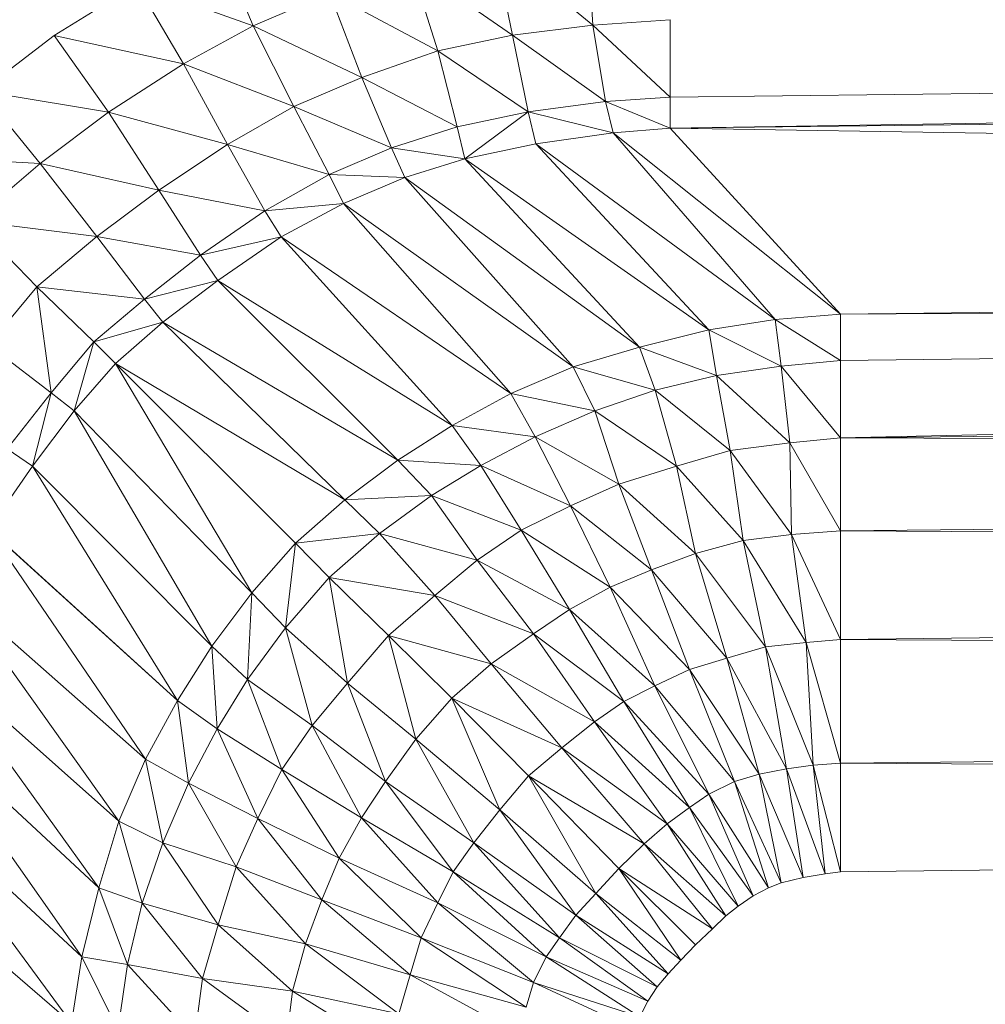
# Model space of a CAD drawing. Header units: metres. Extents: x 391.1 to 427.5, y 12.7 to 29.9.
# Tile 21 of 212: x 408.3907 to 408.4327, y 14.8713 to 14.9142. Entities that reach past the tile are written whole.
import ezdxf

# ---------------------------------------------------------------- set-up
doc = ezdxf.new("R2010")
doc.units = ezdxf.units.M
doc.layers.add('02_MOBILIARIO', color=7, linetype='Continuous', lineweight=18)

# ---------------------------------------------------------------- blocks, each defined once
blk = doc.blocks.new('Family - Plats de dutxa PS-1-153583-01_CLI_AIRE_PS1')
at = {"layer": '02_MOBILIARIO', "color": 253, "true_color": 0xaaaaaa}
for p, q in [((0.111928, 0.737659), (0.112201, 0.733558)), ((0.112201, 0.733558), (0.111928, 0.737659)), ((0.097415, 0.733531), (0.095896, 0.737171)), ((0.095896, 0.737171), (0.097415, 0.733531)), ((0.112201, 0.733558), (0.107891, 0.737112)), ((0.108701, 0.733124), (0.107891, 0.737112)), ((0.107891, 0.737112), (0.112201, 0.733558)), ((0.107891, 0.737112), (0.108701, 0.733124)), ((0.104282, 0.73618), (0.105446, 0.732452)), ((0.108701, 0.733124), (0.104282, 0.73618)), ((0.105446, 0.732452), (0.104282, 0.73618)), ((0.104282, 0.73618), (0.108701, 0.733124)), ((0.088762, 0.733117), (0.092362, 0.735335)), ((0.088762, 0.733117), (0.092362, 0.735335)), ((0.092362, 0.735335), (0.094387, 0.731878)), ((0.097415, 0.733531), (0.092362, 0.735335)), ((0.094387, 0.731878), (0.092362, 0.735335)), ((0.092362, 0.735335), (0.097415, 0.733531)), ((0.097415, 0.733531), (0.100747, 0.734957)), ((0.100747, 0.734957), (0.097415, 0.733531)), ((0.105446, 0.732452), (0.100747, 0.734957)), ((0.10214, 0.73129), (0.100747, 0.734957)), ((0.100747, 0.734957), (0.105446, 0.732452)), ((0.100747, 0.734957), (0.10214, 0.73129)), ((0.094387, 0.731878), (0.097415, 0.733531)), ((0.097415, 0.733531), (0.094387, 0.731878)), ((0.097415, 0.733531), (0.099184, 0.730019)), ((0.10214, 0.73129), (0.097415, 0.733531)), ((0.099184, 0.730019), (0.097415, 0.733531)), ((0.097415, 0.733531), (0.10214, 0.73129)), ((0.108701, 0.733124), (0.112201, 0.733558)), ((0.112201, 0.733558), (0.108701, 0.733124)), ((0.112201, 0.733558), (0.115559, 0.7338)), ((0.115559, 0.7338), (0.112201, 0.733558)), ((0.115559, 0.730429), (0.112201, 0.733558)), ((0.112746, 0.730237), (0.112201, 0.733558)), ((0.112201, 0.733558), (0.115559, 0.730429)), ((0.112201, 0.733558), (0.112746, 0.730237)), ((0.115559, 0.7338), (0.115559, 0.730429)), ((0.409997, 0.7338), (0.115559, 0.730429)), ((0.115559, 0.730429), (0.115559, 0.7338)), ((0.409997, 0.7338), (0.115559, 0.729081)), ((0.409997, 0.7338), (0.115559, 0.730429)), ((0.115559, 0.729081), (0.409997, 0.7338)), ((0.085589, 0.730688), (0.088762, 0.733117)), ((0.085589, 0.730688), (0.088762, 0.733117)), ((0.094387, 0.731878), (0.088762, 0.733117)), ((0.09112, 0.729771), (0.088762, 0.733117)), ((0.088762, 0.733117), (0.094387, 0.731878)), ((0.088762, 0.733117), (0.09112, 0.729771)), ((0.105446, 0.732452), (0.108701, 0.733124)), ((0.108701, 0.733124), (0.105446, 0.732452)), ((0.112746, 0.730237), (0.108701, 0.733124)), ((0.109381, 0.729785), (0.108701, 0.733124)), ((0.108701, 0.733124), (0.112746, 0.730237)), ((0.108701, 0.733124), (0.109381, 0.729785)), ((0.10214, 0.73129), (0.105446, 0.732452)), ((0.105446, 0.732452), (0.10214, 0.73129)), ((0.109381, 0.729785), (0.105446, 0.732452)), ((0.106288, 0.72914), (0.105446, 0.732452)), ((0.105446, 0.732452), (0.109381, 0.729785)), ((0.105446, 0.732452), (0.106288, 0.72914)), ((0.115559, 0.729081), (0.409997, 0.732452)), ((0.115559, 0.729081), (0.409997, 0.732452)), ((0.09112, 0.729771), (0.094387, 0.731878)), ((0.094387, 0.731878), (0.09112, 0.729771)), ((0.094387, 0.731878), (0.096294, 0.728375)), ((0.099184, 0.730019), (0.094387, 0.731878)), ((0.096294, 0.728375), (0.094387, 0.731878)), ((0.094387, 0.731878), (0.099184, 0.730019)), ((0.099184, 0.730019), (0.10214, 0.73129)), ((0.10214, 0.73129), (0.099184, 0.730019)), ((0.106288, 0.72914), (0.10214, 0.73129)), ((0.103432, 0.728223), (0.10214, 0.73129)), ((0.10214, 0.73129), (0.106288, 0.72914)), ((0.10214, 0.73129), (0.103432, 0.728223)), ((0.085589, 0.730688), (0.088143, 0.72754)), ((0.09112, 0.729771), (0.085589, 0.730688)), ((0.088143, 0.72754), (0.085589, 0.730688)), ((0.085589, 0.730688), (0.09112, 0.729771)), ((0.112746, 0.730237), (0.109381, 0.729785)), ((0.109381, 0.729785), (0.112746, 0.730237)), ((0.115559, 0.730429), (0.112746, 0.730237)), ((0.112746, 0.730237), (0.115559, 0.730429)), ((0.115559, 0.729081), (0.112746, 0.730237)), ((0.113086, 0.728879), (0.112746, 0.730237)), ((0.112746, 0.730237), (0.115559, 0.729081)), ((0.112746, 0.730237), (0.113086, 0.728879)), ((0.115559, 0.730429), (0.115559, 0.729081)), ((0.115559, 0.729081), (0.115559, 0.730429)), ((0.09112, 0.729771), (0.088143, 0.72754)), ((0.088143, 0.72754), (0.09112, 0.729771)), ((0.096294, 0.728375), (0.09112, 0.729771)), ((0.093312, 0.726384), (0.09112, 0.729771)), ((0.09112, 0.729771), (0.096294, 0.728375)), ((0.09112, 0.729771), (0.093312, 0.726384)), ((0.096294, 0.728375), (0.099184, 0.730019)), ((0.099184, 0.730019), (0.096294, 0.728375)), ((0.103432, 0.728223), (0.099184, 0.730019)), ((0.100727, 0.727059), (0.099184, 0.730019)), ((0.099184, 0.730019), (0.103432, 0.728223)), ((0.099184, 0.730019), (0.100727, 0.727059)), ((0.109381, 0.729785), (0.106288, 0.72914)), ((0.109381, 0.729785), (0.106288, 0.72914)), ((0.106628, 0.727748), (0.109381, 0.729785)), ((0.109381, 0.729785), (0.106628, 0.727748)), ((0.113086, 0.728879), (0.109381, 0.729785)), ((0.109721, 0.728393), (0.109381, 0.729785)), ((0.109381, 0.729785), (0.113086, 0.728879)), ((0.109381, 0.729785), (0.109721, 0.728393)), ((0.106288, 0.72914), (0.103432, 0.728223)), ((0.103432, 0.728223), (0.106288, 0.72914)), ((0.106628, 0.727748), (0.106288, 0.72914)), ((0.106288, 0.72914), (0.106628, 0.727748)), ((0.113086, 0.728879), (0.109721, 0.728393)), ((0.109721, 0.728393), (0.113086, 0.728879)), ((0.115559, 0.729081), (0.113086, 0.728879)), ((0.113086, 0.728879), (0.115559, 0.729081)), ((0.122975, 0.720991), (0.113086, 0.728879)), ((0.120128, 0.720754), (0.113086, 0.728879)), ((0.113086, 0.728879), (0.122975, 0.720991)), ((0.113086, 0.728879), (0.120128, 0.720754)), ((0.409997, 0.724362), (0.115559, 0.729081)), ((0.122975, 0.720991), (0.115559, 0.729081)), ((0.115559, 0.729081), (0.409997, 0.724362)), ((0.115559, 0.729081), (0.122975, 0.720991)), ((0.093312, 0.726384), (0.096294, 0.728375)), ((0.096294, 0.728375), (0.093312, 0.726384)), ((0.100727, 0.727059), (0.096294, 0.728375)), ((0.097919, 0.725476), (0.096294, 0.728375)), ((0.096294, 0.728375), (0.100727, 0.727059)), ((0.096294, 0.728375), (0.097919, 0.725476)), ((0.106628, 0.727748), (0.109721, 0.728393)), ((0.106628, 0.727748), (0.109721, 0.728393)), ((0.120128, 0.720754), (0.109721, 0.728393)), ((0.117235, 0.720304), (0.109721, 0.728393)), ((0.109721, 0.728393), (0.120128, 0.720754)), ((0.109721, 0.728393), (0.117235, 0.720304)), ((0.103432, 0.728223), (0.100727, 0.727059)), ((0.100727, 0.727059), (0.103432, 0.728223)), ((0.106628, 0.727748), (0.103432, 0.728223)), ((0.10401, 0.726933), (0.103432, 0.728223)), ((0.103432, 0.728223), (0.106628, 0.727748)), ((0.103432, 0.728223), (0.10401, 0.726933)), ((0.088143, 0.72754), (0.082461, 0.727847)), ((0.082461, 0.727847), (0.088143, 0.72754)), ((0.088143, 0.72754), (0.085222, 0.725036)), ((0.085222, 0.725036), (0.088143, 0.72754)), ((0.088143, 0.72754), (0.090615, 0.724362)), ((0.093312, 0.726384), (0.088143, 0.72754)), ((0.090615, 0.724362), (0.088143, 0.72754)), ((0.088143, 0.72754), (0.093312, 0.726384)), ((0.106628, 0.727748), (0.10401, 0.726933)), ((0.10401, 0.726933), (0.106628, 0.727748)), ((0.117235, 0.720304), (0.106628, 0.727748)), ((0.11423, 0.719553), (0.106628, 0.727748)), ((0.106628, 0.727748), (0.117235, 0.720304)), ((0.106628, 0.727748), (0.11423, 0.719553)), ((0.100727, 0.727059), (0.097919, 0.725476)), ((0.097919, 0.725476), (0.100727, 0.727059)), ((0.100727, 0.727059), (0.101344, 0.725804)), ((0.10401, 0.726933), (0.100727, 0.727059)), ((0.101344, 0.725804), (0.100727, 0.727059)), ((0.100727, 0.727059), (0.10401, 0.726933)), ((0.10401, 0.726933), (0.101344, 0.725804)), ((0.101344, 0.725804), (0.10401, 0.726933)), ((0.11423, 0.719553), (0.10401, 0.726933)), ((0.111338, 0.71869), (0.10401, 0.726933)), ((0.10401, 0.726933), (0.11423, 0.719553)), ((0.10401, 0.726933), (0.111338, 0.71869)), ((0.090615, 0.724362), (0.093312, 0.726384)), ((0.093312, 0.726384), (0.090615, 0.724362)), ((0.097919, 0.725476), (0.093312, 0.726384)), ((0.095127, 0.723552), (0.093312, 0.726384)), ((0.093312, 0.726384), (0.097919, 0.725476)), ((0.093312, 0.726384), (0.095127, 0.723552)), ((0.101344, 0.725804), (0.097919, 0.725476)), ((0.097919, 0.725476), (0.101344, 0.725804)), ((0.101344, 0.725804), (0.098635, 0.724354)), ((0.098635, 0.724354), (0.101344, 0.725804)), ((0.111338, 0.71869), (0.101344, 0.725804)), ((0.108633, 0.717527), (0.101344, 0.725804)), ((0.101344, 0.725804), (0.111338, 0.71869)), ((0.101344, 0.725804), (0.108633, 0.717527)), ((0.097919, 0.725476), (0.095127, 0.723552)), ((0.095127, 0.723552), (0.097919, 0.725476)), ((0.098635, 0.724354), (0.097919, 0.725476)), ((0.097919, 0.725476), (0.098635, 0.724354)), ((0.085222, 0.725036), (0.088009, 0.722169)), ((0.090615, 0.724362), (0.085222, 0.725036)), ((0.088009, 0.722169), (0.085222, 0.725036)), ((0.085222, 0.725036), (0.090615, 0.724362)), ((0.088009, 0.722169), (0.090615, 0.724362)), ((0.090615, 0.724362), (0.088009, 0.722169)), ((0.090615, 0.724362), (0.092689, 0.721639)), ((0.095127, 0.723552), (0.090615, 0.724362)), ((0.092689, 0.721639), (0.090615, 0.724362)), ((0.090615, 0.724362), (0.095127, 0.723552)), ((0.098635, 0.724354), (0.095127, 0.723552)), ((0.095127, 0.723552), (0.098635, 0.724354)), ((0.098635, 0.724354), (0.095882, 0.72245)), ((0.095882, 0.72245), (0.098635, 0.724354)), ((0.108633, 0.717527), (0.098635, 0.724354)), ((0.106078, 0.716138), (0.098635, 0.724354)), ((0.098635, 0.724354), (0.108633, 0.717527)), ((0.098635, 0.724354), (0.106078, 0.716138)), ((0.409997, 0.724362), (0.122975, 0.720991)), ((0.122975, 0.720991), (0.409997, 0.724362)), ((0.095127, 0.723552), (0.092689, 0.721639)), ((0.092689, 0.721639), (0.095127, 0.723552)), ((0.095127, 0.723552), (0.095882, 0.72245)), ((0.095882, 0.72245), (0.095127, 0.723552)), ((0.095882, 0.72245), (0.092689, 0.721639)), ((0.092689, 0.721639), (0.095882, 0.72245)), ((0.095882, 0.72245), (0.093482, 0.720634)), ((0.093482, 0.720634), (0.095882, 0.72245)), ((0.106078, 0.716138), (0.095882, 0.72245)), ((0.103712, 0.714637), (0.095882, 0.72245)), ((0.095882, 0.72245), (0.106078, 0.716138)), ((0.095882, 0.72245), (0.103712, 0.714637)), ((0.088009, 0.722169), (0.085896, 0.719643)), ((0.085896, 0.719643), (0.088009, 0.722169)), ((0.092689, 0.721639), (0.088009, 0.722169)), ((0.09048, 0.719778), (0.088009, 0.722169)), ((0.088009, 0.722169), (0.092689, 0.721639)), ((0.088009, 0.722169), (0.09048, 0.719778)), ((0.088009, 0.722169), (0.088619, 0.717569)), ((0.088619, 0.717569), (0.088009, 0.722169)), ((0.409997, 0.722339), (0.122975, 0.718969)), ((0.409997, 0.722339), (0.122975, 0.720991)), ((0.122975, 0.720991), (0.409997, 0.722339)), ((0.409997, 0.722339), (0.122975, 0.715598)), ((0.409997, 0.722339), (0.122975, 0.718969)), ((0.122975, 0.715598), (0.409997, 0.722339)), ((0.092689, 0.721639), (0.09048, 0.719778)), ((0.09048, 0.719778), (0.092689, 0.721639)), ((0.093482, 0.720634), (0.092689, 0.721639)), ((0.092689, 0.721639), (0.093482, 0.720634)), ((0.120128, 0.720754), (0.117235, 0.720304)), ((0.117235, 0.720304), (0.120128, 0.720754)), ((0.122975, 0.720991), (0.120128, 0.720754)), ((0.120128, 0.720754), (0.122975, 0.720991)), ((0.122975, 0.718969), (0.120128, 0.720754)), ((0.120391, 0.718728), (0.120128, 0.720754)), ((0.120128, 0.720754), (0.122975, 0.718969)), ((0.120128, 0.720754), (0.120391, 0.718728)), ((0.122975, 0.718969), (0.122975, 0.720991)), ((0.122975, 0.720991), (0.122975, 0.718969)), ((0.093482, 0.720634), (0.09048, 0.719778)), ((0.09048, 0.719778), (0.093482, 0.720634)), ((0.093482, 0.720634), (0.091424, 0.718834)), ((0.091424, 0.718834), (0.093482, 0.720634)), ((0.103712, 0.714637), (0.093482, 0.720634)), ((0.101401, 0.712901), (0.093482, 0.720634)), ((0.093482, 0.720634), (0.103712, 0.714637)), ((0.093482, 0.720634), (0.101401, 0.712901)), ((0.117235, 0.720304), (0.11423, 0.719553)), ((0.11423, 0.719553), (0.117235, 0.720304)), ((0.120391, 0.718728), (0.117235, 0.720304)), ((0.117573, 0.718315), (0.117235, 0.720304)), ((0.117235, 0.720304), (0.120391, 0.718728)), ((0.117235, 0.720304), (0.117573, 0.718315)), ((0.085896, 0.719643), (0.088619, 0.717569)), ((0.088619, 0.717569), (0.085896, 0.719643)), ((0.09048, 0.719778), (0.088619, 0.717569)), ((0.088619, 0.717569), (0.09048, 0.719778)), ((0.09048, 0.719778), (0.089624, 0.716775)), ((0.089624, 0.716775), (0.09048, 0.719778)), ((0.091424, 0.718834), (0.09048, 0.719778)), ((0.09048, 0.719778), (0.091424, 0.718834)), ((0.11423, 0.719553), (0.111338, 0.71869)), ((0.111338, 0.71869), (0.11423, 0.719553)), ((0.117573, 0.718315), (0.11423, 0.719553)), ((0.114906, 0.717677), (0.11423, 0.719553)), ((0.11423, 0.719553), (0.117573, 0.718315)), ((0.11423, 0.719553), (0.114906, 0.717677)), ((0.120391, 0.718728), (0.122975, 0.718969)), ((0.122975, 0.718969), (0.120391, 0.718728)), ((0.122975, 0.718969), (0.122975, 0.715598)), ((0.122975, 0.715598), (0.122975, 0.718969)), ((0.122975, 0.715598), (0.409997, 0.718969)), ((0.122975, 0.715598), (0.409997, 0.718969)), ((0.091424, 0.718834), (0.089624, 0.716775)), ((0.089624, 0.716775), (0.091424, 0.718834)), ((0.101401, 0.712901), (0.091424, 0.718834)), ((0.099255, 0.711018), (0.091424, 0.718834)), ((0.091424, 0.718834), (0.101401, 0.712901)), ((0.091424, 0.718834), (0.099255, 0.711018)), ((0.091424, 0.718834), (0.097357, 0.708856)), ((0.097357, 0.708856), (0.091424, 0.718834)), ((0.111338, 0.71869), (0.108633, 0.717527)), ((0.108633, 0.717527), (0.111338, 0.71869)), ((0.114906, 0.717677), (0.111338, 0.71869)), ((0.112277, 0.716776), (0.111338, 0.71869)), ((0.111338, 0.71869), (0.114906, 0.717677)), ((0.111338, 0.71869), (0.112277, 0.716776)), ((0.117573, 0.718315), (0.120391, 0.718728)), ((0.120391, 0.718728), (0.117573, 0.718315)), ((0.122975, 0.715598), (0.120391, 0.718728)), ((0.120767, 0.715387), (0.120391, 0.718728)), ((0.120391, 0.718728), (0.122975, 0.715598)), ((0.120391, 0.718728), (0.120767, 0.715387)), ((0.114906, 0.717677), (0.117573, 0.718315)), ((0.117573, 0.718315), (0.114906, 0.717677)), ((0.117573, 0.718315), (0.118175, 0.71505)), ((0.120767, 0.715387), (0.117573, 0.718315)), ((0.118175, 0.71505), (0.117573, 0.718315)), ((0.117573, 0.718315), (0.120767, 0.715387)), ((0.112277, 0.716776), (0.114906, 0.717677)), ((0.114906, 0.717677), (0.112277, 0.716776)), ((0.118175, 0.71505), (0.114906, 0.717677)), ((0.115842, 0.71437), (0.114906, 0.717677)), ((0.114906, 0.717677), (0.118175, 0.71505)), ((0.114906, 0.717677), (0.115842, 0.71437)), ((0.088619, 0.717569), (0.086705, 0.715131)), ((0.086705, 0.715131), (0.088619, 0.717569)), ((0.088619, 0.717569), (0.087807, 0.714376)), ((0.087807, 0.714376), (0.088619, 0.717569)), ((0.088619, 0.717569), (0.089624, 0.716775)), ((0.089624, 0.716775), (0.088619, 0.717569)), ((0.108633, 0.717527), (0.106078, 0.716138)), ((0.106078, 0.716138), (0.108633, 0.717527)), ((0.112277, 0.716776), (0.108633, 0.717527)), ((0.109685, 0.71565), (0.108633, 0.717527)), ((0.108633, 0.717527), (0.112277, 0.716776)), ((0.108633, 0.717527), (0.109685, 0.71565)), ((0.089624, 0.716775), (0.087807, 0.714376)), ((0.087807, 0.714376), (0.089624, 0.716775)), ((0.089624, 0.716775), (0.097357, 0.708856)), ((0.089624, 0.716775), (0.095621, 0.706546)), ((0.095621, 0.706546), (0.089624, 0.716775)), ((0.097357, 0.708856), (0.089624, 0.716775)), ((0.109685, 0.71565), (0.112277, 0.716776)), ((0.112277, 0.716776), (0.109685, 0.71565)), ((0.115842, 0.71437), (0.112277, 0.716776)), ((0.113325, 0.713582), (0.112277, 0.716776)), ((0.112277, 0.716776), (0.115842, 0.71437)), ((0.112277, 0.716776), (0.113325, 0.713582)), ((0.106078, 0.716138), (0.103712, 0.714637)), ((0.103712, 0.714637), (0.106078, 0.716138)), ((0.109685, 0.71565), (0.106078, 0.716138)), ((0.107314, 0.714408), (0.106078, 0.716138)), ((0.106078, 0.716138), (0.109685, 0.71565)), ((0.106078, 0.716138), (0.107314, 0.714408)), ((0.107314, 0.714408), (0.109685, 0.71565)), ((0.109685, 0.71565), (0.107314, 0.714408)), ((0.113325, 0.713582), (0.109685, 0.71565)), ((0.111221, 0.712644), (0.109685, 0.71565)), ((0.109685, 0.71565), (0.113325, 0.713582)), ((0.109685, 0.71565), (0.111221, 0.712644)), ((0.122975, 0.715598), (0.120767, 0.715387)), ((0.120767, 0.715387), (0.122975, 0.715598)), ((0.122975, 0.715598), (0.122975, 0.711553)), ((0.409997, 0.714444), (0.122975, 0.715598)), ((0.122975, 0.711553), (0.122975, 0.715598)), ((0.122975, 0.715598), (0.409997, 0.714444)), ((0.086705, 0.715131), (0.087807, 0.714376)), ((0.087807, 0.714376), (0.086705, 0.715131)), ((0.120767, 0.715387), (0.118175, 0.71505)), ((0.118175, 0.71505), (0.120767, 0.715387)), ((0.122975, 0.711553), (0.120767, 0.715387)), ((0.120838, 0.711395), (0.120767, 0.715387)), ((0.120767, 0.715387), (0.122975, 0.711553)), ((0.120767, 0.715387), (0.120838, 0.711395)), ((0.118175, 0.71505), (0.115842, 0.71437)), ((0.115842, 0.71437), (0.118175, 0.71505)), ((0.118175, 0.71505), (0.118734, 0.711132)), ((0.120838, 0.711395), (0.118175, 0.71505)), ((0.118734, 0.711132), (0.118175, 0.71505)), ((0.118175, 0.71505), (0.120838, 0.711395)), ((0.087807, 0.714376), (0.085903, 0.711623)), ((0.085903, 0.711623), (0.087807, 0.714376)), ((0.087807, 0.714376), (0.095621, 0.706546)), ((0.087807, 0.714376), (0.09412, 0.704179)), ((0.09412, 0.704179), (0.087807, 0.714376)), ((0.095621, 0.706546), (0.087807, 0.714376)), ((0.103712, 0.714637), (0.101401, 0.712901)), ((0.101401, 0.712901), (0.103712, 0.714637)), ((0.107314, 0.714408), (0.103712, 0.714637)), ((0.105173, 0.713095), (0.103712, 0.714637)), ((0.103712, 0.714637), (0.107314, 0.714408)), ((0.103712, 0.714637), (0.105173, 0.713095)), ((0.105173, 0.713095), (0.107314, 0.714408)), ((0.107314, 0.714408), (0.105173, 0.713095)), ((0.111221, 0.712644), (0.107314, 0.714408)), ((0.10908, 0.711593), (0.107314, 0.714408)), ((0.107314, 0.714408), (0.111221, 0.712644)), ((0.107314, 0.714408), (0.10908, 0.711593)), ((0.113325, 0.713582), (0.115842, 0.71437)), ((0.115842, 0.71437), (0.113325, 0.713582)), ((0.118734, 0.711132), (0.115842, 0.71437)), ((0.116668, 0.710569), (0.115842, 0.71437)), ((0.115842, 0.71437), (0.118734, 0.711132)), ((0.115842, 0.71437), (0.116668, 0.710569)), ((0.409997, 0.714444), (0.122975, 0.711553)), ((0.122975, 0.711553), (0.409997, 0.714444)), ((0.113325, 0.713582), (0.111221, 0.712644)), ((0.111221, 0.712644), (0.113325, 0.713582)), ((0.116668, 0.710569), (0.113325, 0.713582)), ((0.114752, 0.709856), (0.113325, 0.713582)), ((0.113325, 0.713582), (0.116668, 0.710569)), ((0.113325, 0.713582), (0.114752, 0.709856)), ((0.105173, 0.713095), (0.101401, 0.712901)), ((0.101401, 0.712901), (0.105173, 0.713095)), ((0.102919, 0.711443), (0.105173, 0.713095)), ((0.105173, 0.713095), (0.102919, 0.711443)), ((0.10908, 0.711593), (0.105173, 0.713095)), ((0.107164, 0.71028), (0.105173, 0.713095)), ((0.105173, 0.713095), (0.10908, 0.711593)), ((0.105173, 0.713095), (0.107164, 0.71028)), ((0.101401, 0.712901), (0.099255, 0.711018)), ((0.099255, 0.711018), (0.101401, 0.712901)), ((0.102919, 0.711443), (0.101401, 0.712901)), ((0.101401, 0.712901), (0.102919, 0.711443)), ((0.111221, 0.712644), (0.10908, 0.711593)), ((0.10908, 0.711593), (0.111221, 0.712644)), ((0.114752, 0.709856), (0.111221, 0.712644)), ((0.112949, 0.709105), (0.111221, 0.712644)), ((0.111221, 0.712644), (0.114752, 0.709856)), ((0.111221, 0.712644), (0.112949, 0.709105)), ((0.085903, 0.711623), (0.09412, 0.704179)), ((0.085903, 0.711623), (0.092731, 0.701625)), ((0.092731, 0.701625), (0.085903, 0.711623)), ((0.09412, 0.704179), (0.085903, 0.711623)), ((0.102919, 0.711443), (0.099255, 0.711018)), ((0.099255, 0.711018), (0.102919, 0.711443)), ((0.100727, 0.70953), (0.102919, 0.711443)), ((0.102919, 0.711443), (0.100727, 0.70953)), ((0.107164, 0.71028), (0.102919, 0.711443)), ((0.105323, 0.708741), (0.102919, 0.711443)), ((0.102919, 0.711443), (0.107164, 0.71028)), ((0.102919, 0.711443), (0.105323, 0.708741)), ((0.10908, 0.711593), (0.107164, 0.71028)), ((0.107164, 0.71028), (0.10908, 0.711593)), ((0.112949, 0.709105), (0.10908, 0.711593)), ((0.111184, 0.70813), (0.10908, 0.711593)), ((0.10908, 0.711593), (0.112949, 0.709105)), ((0.10908, 0.711593), (0.111184, 0.70813)), ((0.120838, 0.711395), (0.118734, 0.711132)), ((0.118734, 0.711132), (0.120838, 0.711395)), ((0.122975, 0.711553), (0.120838, 0.711395)), ((0.120838, 0.711395), (0.122975, 0.711553)), ((0.122975, 0.706834), (0.120838, 0.711395)), ((0.121477, 0.706692), (0.120838, 0.711395)), ((0.120838, 0.711395), (0.122975, 0.706834)), ((0.120838, 0.711395), (0.121477, 0.706692)), ((0.409997, 0.710205), (0.122975, 0.711553)), ((0.122975, 0.706834), (0.122975, 0.711553)), ((0.122975, 0.711553), (0.409997, 0.710205)), ((0.122975, 0.711553), (0.122975, 0.706834)), ((0.099255, 0.711018), (0.097357, 0.708856)), ((0.097357, 0.708856), (0.099255, 0.711018)), ((0.099255, 0.711018), (0.098815, 0.707339)), ((0.098815, 0.707339), (0.099255, 0.711018)), ((0.100727, 0.70953), (0.099255, 0.711018)), ((0.099255, 0.711018), (0.100727, 0.70953)), ((0.118734, 0.711132), (0.116668, 0.710569)), ((0.116668, 0.710569), (0.118734, 0.711132)), ((0.121477, 0.706692), (0.118734, 0.711132)), ((0.119711, 0.706505), (0.118734, 0.711132)), ((0.118734, 0.711132), (0.121477, 0.706692)), ((0.118734, 0.711132), (0.119711, 0.706505)), ((0.114752, 0.709856), (0.116668, 0.710569)), ((0.116668, 0.710569), (0.114752, 0.709856)), ((0.116668, 0.710569), (0.11802, 0.706017)), ((0.119711, 0.706505), (0.116668, 0.710569)), ((0.11802, 0.706017), (0.116668, 0.710569)), ((0.116668, 0.710569), (0.119711, 0.706505)), ((0.107164, 0.71028), (0.105323, 0.708741)), ((0.105323, 0.708741), (0.107164, 0.71028)), ((0.111184, 0.70813), (0.107164, 0.71028)), ((0.109606, 0.707079), (0.107164, 0.71028)), ((0.107164, 0.71028), (0.111184, 0.70813)), ((0.107164, 0.71028), (0.109606, 0.707079)), ((0.409997, 0.710205), (0.122975, 0.706834)), ((0.122975, 0.706834), (0.409997, 0.710205)), ((0.098815, 0.707339), (0.100727, 0.70953)), ((0.100727, 0.70953), (0.098815, 0.707339)), ((0.105323, 0.708741), (0.100727, 0.70953)), ((0.103297, 0.707003), (0.100727, 0.70953)), ((0.100727, 0.70953), (0.105323, 0.708741)), ((0.100727, 0.70953), (0.103297, 0.707003)), ((0.100727, 0.70953), (0.101517, 0.704934)), ((0.101517, 0.704934), (0.100727, 0.70953)), ((0.112949, 0.709105), (0.114752, 0.709856)), ((0.114752, 0.709856), (0.112949, 0.709105)), ((0.11802, 0.706017), (0.114752, 0.709856)), ((0.116405, 0.705529), (0.114752, 0.709856)), ((0.114752, 0.709856), (0.11802, 0.706017)), ((0.114752, 0.709856), (0.116405, 0.705529)), ((0.111184, 0.70813), (0.112949, 0.709105)), ((0.112949, 0.709105), (0.111184, 0.70813)), ((0.116405, 0.705529), (0.112949, 0.709105)), ((0.114885, 0.704811), (0.112949, 0.709105)), ((0.112949, 0.709105), (0.116405, 0.705529)), ((0.112949, 0.709105), (0.114885, 0.704811)), ((0.084454, 0.708914), (0.092731, 0.701625)), ((0.084454, 0.708914), (0.091568, 0.69892)), ((0.091568, 0.69892), (0.084454, 0.708914)), ((0.092731, 0.701625), (0.084454, 0.708914)), ((0.097357, 0.708856), (0.095621, 0.706546)), ((0.095621, 0.706546), (0.097357, 0.708856)), ((0.097357, 0.708856), (0.097163, 0.705085)), ((0.097163, 0.705085), (0.097357, 0.708856)), ((0.097357, 0.708856), (0.098815, 0.707339)), ((0.098815, 0.707339), (0.097357, 0.708856)), ((0.105323, 0.708741), (0.103297, 0.707003)), ((0.103297, 0.707003), (0.105323, 0.708741)), ((0.105323, 0.708741), (0.107765, 0.705765)), ((0.109606, 0.707079), (0.105323, 0.708741)), ((0.107765, 0.705765), (0.105323, 0.708741)), ((0.105323, 0.708741), (0.109606, 0.707079)), ((0.109606, 0.707079), (0.111184, 0.70813)), ((0.111184, 0.70813), (0.109606, 0.707079)), ((0.114885, 0.704811), (0.111184, 0.70813)), ((0.113536, 0.704137), (0.111184, 0.70813)), ((0.111184, 0.70813), (0.114885, 0.704811)), ((0.111184, 0.70813), (0.113536, 0.704137)), ((0.097163, 0.705085), (0.098815, 0.707339)), ((0.098815, 0.707339), (0.097163, 0.705085)), ((0.098815, 0.707339), (0.101517, 0.704934)), ((0.098815, 0.707339), (0.099978, 0.703094)), ((0.099978, 0.703094), (0.098815, 0.707339)), ((0.101517, 0.704934), (0.098815, 0.707339)), ((0.103297, 0.707003), (0.101517, 0.704934)), ((0.101517, 0.704934), (0.103297, 0.707003)), ((0.107765, 0.705765), (0.103297, 0.707003)), ((0.106053, 0.704275), (0.103297, 0.707003)), ((0.103297, 0.707003), (0.107765, 0.705765)), ((0.103297, 0.707003), (0.106053, 0.704275)), ((0.103297, 0.707003), (0.104493, 0.702493)), ((0.104493, 0.702493), (0.103297, 0.707003)), ((0.107765, 0.705765), (0.109606, 0.707079)), ((0.109606, 0.707079), (0.107765, 0.705765)), ((0.113536, 0.704137), (0.109606, 0.707079)), ((0.112273, 0.70324), (0.109606, 0.707079)), ((0.109606, 0.707079), (0.113536, 0.704137)), ((0.109606, 0.707079), (0.112273, 0.70324)), ((0.095621, 0.706546), (0.09412, 0.704179)), ((0.09412, 0.704179), (0.095621, 0.706546)), ((0.095621, 0.706546), (0.097163, 0.705085)), ((0.095621, 0.706546), (0.09585, 0.702943)), ((0.09585, 0.702943), (0.095621, 0.706546)), ((0.097163, 0.705085), (0.095621, 0.706546)), ((0.119711, 0.706505), (0.121477, 0.706692)), ((0.121477, 0.706692), (0.119711, 0.706505)), ((0.121477, 0.706692), (0.122975, 0.706834)), ((0.122975, 0.706834), (0.121477, 0.706692)), ((0.122975, 0.701441), (0.121477, 0.706692)), ((0.121777, 0.701357), (0.121477, 0.706692)), ((0.121477, 0.706692), (0.122975, 0.701441)), ((0.121477, 0.706692), (0.121777, 0.701357)), ((0.122975, 0.706834), (0.122975, 0.701441)), ((0.409997, 0.704811), (0.122975, 0.706834)), ((0.122975, 0.701441), (0.122975, 0.706834)), ((0.122975, 0.706834), (0.409997, 0.704811)), ((0.083325, 0.706248), (0.091568, 0.69892)), ((0.083325, 0.706248), (0.090705, 0.696028)), ((0.090705, 0.696028), (0.083325, 0.706248)), ((0.091568, 0.69892), (0.083325, 0.706248)), ((0.11802, 0.706017), (0.119711, 0.706505)), ((0.119711, 0.706505), (0.11802, 0.706017)), ((0.121777, 0.701357), (0.119711, 0.706505)), ((0.120627, 0.701205), (0.119711, 0.706505)), ((0.119711, 0.706505), (0.121777, 0.701357)), ((0.119711, 0.706505), (0.120627, 0.701205)), ((0.106053, 0.704275), (0.107765, 0.705765)), ((0.107765, 0.705765), (0.106053, 0.704275)), ((0.112273, 0.70324), (0.107765, 0.705765)), ((0.11084, 0.702115), (0.107765, 0.705765)), ((0.107765, 0.705765), (0.112273, 0.70324)), ((0.107765, 0.705765), (0.11084, 0.702115)), ((0.11802, 0.706017), (0.116405, 0.705529)), ((0.116405, 0.705529), (0.11802, 0.706017)), ((0.120627, 0.701205), (0.11802, 0.706017)), ((0.119433, 0.700966), (0.11802, 0.706017)), ((0.11802, 0.706017), (0.120627, 0.701205)), ((0.11802, 0.706017), (0.119433, 0.700966)), ((0.116405, 0.705529), (0.114885, 0.704811)), ((0.114885, 0.704811), (0.116405, 0.705529)), ((0.119433, 0.700966), (0.116405, 0.705529)), ((0.118359, 0.700646), (0.116405, 0.705529)), ((0.116405, 0.705529), (0.119433, 0.700966)), ((0.116405, 0.705529), (0.118359, 0.700646)), ((0.09585, 0.702943), (0.097163, 0.705085)), ((0.097163, 0.705085), (0.09585, 0.702943)), ((0.097163, 0.705085), (0.099978, 0.703094)), ((0.097163, 0.705085), (0.098664, 0.701178)), ((0.098664, 0.701178), (0.097163, 0.705085)), ((0.099978, 0.703094), (0.097163, 0.705085)), ((0.101517, 0.704934), (0.099978, 0.703094)), ((0.099978, 0.703094), (0.101517, 0.704934)), ((0.101517, 0.704934), (0.104493, 0.702493)), ((0.101517, 0.704934), (0.103179, 0.700652)), ((0.103179, 0.700652), (0.101517, 0.704934)), ((0.104493, 0.702493), (0.101517, 0.704934)), ((0.114885, 0.704811), (0.113536, 0.704137)), ((0.113536, 0.704137), (0.114885, 0.704811)), ((0.118359, 0.700646), (0.114885, 0.704811)), ((0.117241, 0.700099), (0.114885, 0.704811)), ((0.114885, 0.704811), (0.118359, 0.700646)), ((0.114885, 0.704811), (0.117241, 0.700099)), ((0.409997, 0.704811), (0.122975, 0.701441)), ((0.122975, 0.701441), (0.409997, 0.704811)), ((0.09412, 0.704179), (0.092731, 0.701625)), ((0.092731, 0.701625), (0.09412, 0.704179)), ((0.09412, 0.704179), (0.09585, 0.702943)), ((0.09412, 0.704179), (0.094608, 0.700573)), ((0.094608, 0.700573), (0.09412, 0.704179)), ((0.09585, 0.702943), (0.09412, 0.704179)), ((0.106053, 0.704275), (0.104493, 0.702493)), ((0.104493, 0.702493), (0.106053, 0.704275)), ((0.11084, 0.702115), (0.106053, 0.704275)), ((0.10939, 0.700904), (0.106053, 0.704275)), ((0.106053, 0.704275), (0.11084, 0.702115)), ((0.106053, 0.704275), (0.10939, 0.700904)), ((0.106053, 0.704275), (0.108143, 0.699418)), ((0.108143, 0.699418), (0.106053, 0.704275)), ((0.113536, 0.704137), (0.112273, 0.70324)), ((0.112273, 0.70324), (0.113536, 0.704137)), ((0.117241, 0.700099), (0.113536, 0.704137)), ((0.116405, 0.699521), (0.113536, 0.704137)), ((0.113536, 0.704137), (0.117241, 0.700099)), ((0.113536, 0.704137), (0.116405, 0.699521)), ((0.08251, 0.70363), (0.090705, 0.696028)), ((0.08251, 0.70363), (0.089954, 0.693022)), ((0.089954, 0.693022), (0.08251, 0.70363)), ((0.090705, 0.696028), (0.08251, 0.70363)), ((0.099978, 0.703094), (0.098664, 0.701178)), ((0.098664, 0.701178), (0.099978, 0.703094)), ((0.103179, 0.700652), (0.099978, 0.703094)), ((0.099978, 0.703094), (0.103179, 0.700652)), ((0.099978, 0.703094), (0.102128, 0.699074)), ((0.102128, 0.699074), (0.099978, 0.703094)), ((0.112273, 0.70324), (0.11084, 0.702115)), ((0.11084, 0.702115), (0.112273, 0.70324)), ((0.112273, 0.70324), (0.115428, 0.698808)), ((0.116405, 0.699521), (0.112273, 0.70324)), ((0.115428, 0.698808), (0.112273, 0.70324)), ((0.112273, 0.70324), (0.116405, 0.699521)), ((0.094608, 0.700573), (0.09585, 0.702943)), ((0.09585, 0.702943), (0.094608, 0.700573)), ((0.098664, 0.701178), (0.09585, 0.702943)), ((0.09585, 0.702943), (0.098664, 0.701178)), ((0.09585, 0.702943), (0.097614, 0.699037)), ((0.097614, 0.699037), (0.09585, 0.702943)), ((0.104493, 0.702493), (0.103179, 0.700652)), ((0.103179, 0.700652), (0.104493, 0.702493)), ((0.104493, 0.702493), (0.108143, 0.699418)), ((0.104493, 0.702493), (0.107018, 0.697985)), ((0.107018, 0.697985), (0.104493, 0.702493)), ((0.108143, 0.699418), (0.104493, 0.702493)), ((0.11084, 0.702115), (0.10939, 0.700904)), ((0.10939, 0.700904), (0.11084, 0.702115)), ((0.115428, 0.698808), (0.11084, 0.702115)), ((0.114422, 0.697934), (0.11084, 0.702115)), ((0.11084, 0.702115), (0.115428, 0.698808)), ((0.11084, 0.702115), (0.114422, 0.697934)), ((0.092731, 0.701625), (0.091568, 0.69892)), ((0.091568, 0.69892), (0.092731, 0.701625)), ((0.092731, 0.701625), (0.094608, 0.700573)), ((0.092731, 0.701625), (0.093482, 0.697981)), ((0.093482, 0.697981), (0.092731, 0.701625)), ((0.094608, 0.700573), (0.092731, 0.701625)), ((0.122975, 0.701441), (0.121777, 0.701357)), ((0.121777, 0.701357), (0.122975, 0.701441)), ((0.409997, 0.700092), (0.122975, 0.701441)), ((0.122975, 0.696721), (0.122975, 0.701441)), ((0.122975, 0.701441), (0.409997, 0.700092)), ((0.122975, 0.701441), (0.122975, 0.696721)), ((0.097614, 0.699037), (0.098664, 0.701178)), ((0.098664, 0.701178), (0.097614, 0.699037)), ((0.098664, 0.701178), (0.102128, 0.699074)), ((0.098664, 0.701178), (0.101152, 0.697309)), ((0.101152, 0.697309), (0.098664, 0.701178)), ((0.102128, 0.699074), (0.098664, 0.701178)), ((0.119433, 0.700966), (0.118359, 0.700646)), ((0.118359, 0.700646), (0.119433, 0.700966)), ((0.120627, 0.701205), (0.119433, 0.700966)), ((0.119433, 0.700966), (0.120627, 0.701205)), ((0.121343, 0.696479), (0.119433, 0.700966)), ((0.120388, 0.696241), (0.119433, 0.700966)), ((0.119433, 0.700966), (0.121343, 0.696479)), ((0.119433, 0.700966), (0.120388, 0.696241)), ((0.121777, 0.701357), (0.120627, 0.701205)), ((0.120627, 0.701205), (0.121777, 0.701357)), ((0.122297, 0.696631), (0.120627, 0.701205)), ((0.121343, 0.696479), (0.120627, 0.701205)), ((0.120627, 0.701205), (0.122297, 0.696631)), ((0.120627, 0.701205), (0.121343, 0.696479)), ((0.122975, 0.696721), (0.121777, 0.701357)), ((0.122297, 0.696631), (0.121777, 0.701357)), ((0.121777, 0.701357), (0.122975, 0.696721)), ((0.121777, 0.701357), (0.122297, 0.696631)), ((0.081865, 0.700537), (0.089954, 0.693022)), ((0.081865, 0.700537), (0.089504, 0.69013)), ((0.089504, 0.69013), (0.081865, 0.700537)), ((0.089954, 0.693022), (0.081865, 0.700537)), ((0.093482, 0.697981), (0.094608, 0.700573)), ((0.094608, 0.700573), (0.093482, 0.697981)), ((0.094608, 0.700573), (0.097614, 0.699037)), ((0.094608, 0.700573), (0.096675, 0.696933)), ((0.096675, 0.696933), (0.094608, 0.700573)), ((0.097614, 0.699037), (0.094608, 0.700573)), ((0.103179, 0.700652), (0.102128, 0.699074)), ((0.102128, 0.699074), (0.103179, 0.700652)), ((0.103179, 0.700652), (0.107018, 0.697985)), ((0.103179, 0.700652), (0.106121, 0.696721)), ((0.106121, 0.696721), (0.103179, 0.700652)), ((0.107018, 0.697985), (0.103179, 0.700652)), ((0.108143, 0.699418), (0.10939, 0.700904)), ((0.10939, 0.700904), (0.108143, 0.699418)), ((0.10939, 0.700904), (0.113322, 0.696868)), ((0.10939, 0.700904), (0.112328, 0.695784)), ((0.112328, 0.695784), (0.10939, 0.700904)), ((0.114422, 0.697934), (0.10939, 0.700904)), ((0.113322, 0.696868), (0.10939, 0.700904)), ((0.10939, 0.700904), (0.114422, 0.697934)), ((0.117241, 0.700099), (0.118359, 0.700646)), ((0.118359, 0.700646), (0.117241, 0.700099)), ((0.120388, 0.696241), (0.118359, 0.700646)), ((0.119845, 0.696024), (0.118359, 0.700646)), ((0.118359, 0.700646), (0.120388, 0.696241)), ((0.118359, 0.700646), (0.119845, 0.696024)), ((0.117241, 0.700099), (0.116405, 0.699521)), ((0.116405, 0.699521), (0.117241, 0.700099)), ((0.119845, 0.696024), (0.117241, 0.700099)), ((0.119173, 0.695677), (0.117241, 0.700099)), ((0.117241, 0.700099), (0.119845, 0.696024)), ((0.117241, 0.700099), (0.119173, 0.695677)), ((0.122975, 0.696721), (0.409997, 0.700092)), ((0.409997, 0.700092), (0.122975, 0.696721)), ((0.108143, 0.699418), (0.107018, 0.697985)), ((0.107018, 0.697985), (0.108143, 0.699418)), ((0.112328, 0.695784), (0.108143, 0.699418)), ((0.108143, 0.699418), (0.112328, 0.695784)), ((0.108143, 0.699418), (0.11145, 0.694829)), ((0.11145, 0.694829), (0.108143, 0.699418)), ((0.116405, 0.699521), (0.115428, 0.698808)), ((0.115428, 0.698808), (0.116405, 0.699521)), ((0.116405, 0.699521), (0.118521, 0.69522)), ((0.119173, 0.695677), (0.116405, 0.699521)), ((0.118521, 0.69522), (0.116405, 0.699521)), ((0.116405, 0.699521), (0.119173, 0.695677)), ((0.091568, 0.69892), (0.090705, 0.696028)), ((0.090705, 0.696028), (0.091568, 0.69892)), ((0.093482, 0.697981), (0.091568, 0.69892)), ((0.091568, 0.69892), (0.093482, 0.697981)), ((0.091568, 0.69892), (0.092581, 0.695351)), ((0.092581, 0.695351), (0.091568, 0.69892)), ((0.097614, 0.699037), (0.096675, 0.696933)), ((0.096675, 0.696933), (0.097614, 0.699037)), ((0.101152, 0.697309), (0.097614, 0.699037)), ((0.097614, 0.699037), (0.101152, 0.697309)), ((0.097614, 0.699037), (0.100402, 0.695505)), ((0.100402, 0.695505), (0.097614, 0.699037)), ((0.102128, 0.699074), (0.101152, 0.697309)), ((0.101152, 0.697309), (0.102128, 0.699074)), ((0.106121, 0.696721), (0.102128, 0.699074)), ((0.102128, 0.699074), (0.106121, 0.696721)), ((0.102128, 0.699074), (0.105446, 0.695373)), ((0.105446, 0.695373), (0.102128, 0.699074)), ((0.115428, 0.698808), (0.114422, 0.697934)), ((0.114422, 0.697934), (0.115428, 0.698808)), ((0.118521, 0.69522), (0.115428, 0.698808)), ((0.117982, 0.694799), (0.115428, 0.698808)), ((0.115428, 0.698808), (0.118521, 0.69522)), ((0.115428, 0.698808), (0.117982, 0.694799)), ((0.093482, 0.697981), (0.092581, 0.695351)), ((0.092581, 0.695351), (0.093482, 0.697981)), ((0.096675, 0.696933), (0.093482, 0.697981)), ((0.093482, 0.697981), (0.096675, 0.696933)), ((0.093482, 0.697981), (0.095887, 0.694416)), ((0.095887, 0.694416), (0.093482, 0.697981)), ((0.107018, 0.697985), (0.106121, 0.696721)), ((0.106121, 0.696721), (0.107018, 0.697985)), ((0.11145, 0.694829), (0.107018, 0.697985)), ((0.107018, 0.697985), (0.11145, 0.694829)), ((0.107018, 0.697985), (0.110737, 0.693853)), ((0.110737, 0.693853), (0.107018, 0.697985)), ((0.114422, 0.697934), (0.113322, 0.696868)), ((0.113322, 0.696868), (0.114422, 0.697934)), ((0.117982, 0.694799), (0.114422, 0.697934)), ((0.117397, 0.694244), (0.114422, 0.697934)), ((0.114422, 0.697934), (0.117982, 0.694799)), ((0.114422, 0.697934), (0.117397, 0.694244)), ((0.081379, 0.697171), (0.089504, 0.69013)), ((0.089504, 0.69013), (0.081379, 0.697171)), ((0.100402, 0.695505), (0.101152, 0.697309)), ((0.101152, 0.697309), (0.100402, 0.695505)), ((0.101152, 0.697309), (0.105446, 0.695373)), ((0.101152, 0.697309), (0.104729, 0.693853)), ((0.104729, 0.693853), (0.101152, 0.697309)), ((0.105446, 0.695373), (0.101152, 0.697309)), ((0.096675, 0.696933), (0.095887, 0.694416)), ((0.095887, 0.694416), (0.096675, 0.696933)), ((0.100402, 0.695505), (0.096675, 0.696933)), ((0.096675, 0.696933), (0.100402, 0.695505)), ((0.096675, 0.696933), (0.099689, 0.69359)), ((0.099689, 0.69359), (0.096675, 0.696933)), ((0.106121, 0.696721), (0.105446, 0.695373)), ((0.105446, 0.695373), (0.106121, 0.696721)), ((0.106121, 0.696721), (0.110737, 0.693853)), ((0.106121, 0.696721), (0.110159, 0.693016)), ((0.110159, 0.693016), (0.106121, 0.696721)), ((0.110737, 0.693853), (0.106121, 0.696721)), ((0.113322, 0.696868), (0.112328, 0.695784)), ((0.112328, 0.695784), (0.113322, 0.696868)), ((0.117397, 0.694244), (0.113322, 0.696868)), ((0.116662, 0.693539), (0.113322, 0.696868)), ((0.113322, 0.696868), (0.117397, 0.694244)), ((0.113322, 0.696868), (0.116662, 0.693539)), ((0.113322, 0.696868), (0.116017, 0.692878)), ((0.116017, 0.692878), (0.113322, 0.696868)), ((0.122297, 0.696631), (0.122975, 0.696721)), ((0.122975, 0.696721), (0.122297, 0.696631)), ((0.119845, 0.696024), (0.120388, 0.696241)), ((0.120388, 0.696241), (0.119845, 0.696024)), ((0.120388, 0.696241), (0.121343, 0.696479)), ((0.121343, 0.696479), (0.120388, 0.696241)), ((0.121343, 0.696479), (0.122297, 0.696631)), ((0.122297, 0.696631), (0.121343, 0.696479)), ((0.090705, 0.696028), (0.089954, 0.693022)), ((0.089954, 0.693022), (0.090705, 0.696028)), ((0.090705, 0.696028), (0.092581, 0.695351)), ((0.090705, 0.696028), (0.091943, 0.692684)), ((0.091943, 0.692684), (0.090705, 0.696028)), ((0.092581, 0.695351), (0.090705, 0.696028)), ((0.119173, 0.695677), (0.119845, 0.696024)), ((0.119845, 0.696024), (0.119173, 0.695677)), ((0.099689, 0.69359), (0.100402, 0.695505)), ((0.100402, 0.695505), (0.099689, 0.69359)), ((0.100402, 0.695505), (0.104729, 0.693853)), ((0.100402, 0.695505), (0.104241, 0.692237)), ((0.104241, 0.692237), (0.100402, 0.695505)), ((0.104729, 0.693853), (0.100402, 0.695505)), ((0.11145, 0.694829), (0.112328, 0.695784)), ((0.112328, 0.695784), (0.11145, 0.694829)), ((0.116017, 0.692878), (0.112328, 0.695784)), ((0.112328, 0.695784), (0.116017, 0.692878)), ((0.112328, 0.695784), (0.115478, 0.692278)), ((0.115478, 0.692278), (0.112328, 0.695784)), ((0.118521, 0.69522), (0.119173, 0.695677)), ((0.119173, 0.695677), (0.118521, 0.69522)), ((0.092581, 0.695351), (0.091943, 0.692684)), ((0.091943, 0.692684), (0.092581, 0.695351)), ((0.095887, 0.694416), (0.092581, 0.695351)), ((0.092581, 0.695351), (0.095887, 0.694416)), ((0.092581, 0.695351), (0.095208, 0.692083)), ((0.095208, 0.692083), (0.092581, 0.695351)), ((0.105446, 0.695373), (0.104729, 0.693853)), ((0.104729, 0.693853), (0.105446, 0.695373)), ((0.105446, 0.695373), (0.110159, 0.693016)), ((0.105446, 0.695373), (0.109611, 0.691899)), ((0.109611, 0.691899), (0.105446, 0.695373)), ((0.110159, 0.693016), (0.105446, 0.695373)), ((0.117982, 0.694799), (0.118521, 0.69522)), ((0.118521, 0.69522), (0.117982, 0.694799)), ((0.110737, 0.693853), (0.11145, 0.694829)), ((0.11145, 0.694829), (0.110737, 0.693853)), ((0.11145, 0.694829), (0.115478, 0.692278)), ((0.11145, 0.694829), (0.114998, 0.691722)), ((0.114998, 0.691722), (0.11145, 0.694829)), ((0.115478, 0.692278), (0.11145, 0.694829)), ((0.117397, 0.694244), (0.117982, 0.694799)), ((0.117982, 0.694799), (0.117397, 0.694244)), ((0.095887, 0.694416), (0.095208, 0.692083)), ((0.095208, 0.692083), (0.095887, 0.694416)), ((0.095887, 0.694416), (0.099689, 0.69359)), ((0.095887, 0.694416), (0.099126, 0.691524)), ((0.099126, 0.691524), (0.095887, 0.694416)), ((0.099689, 0.69359), (0.095887, 0.694416)), ((0.116662, 0.693539), (0.117397, 0.694244)), ((0.117397, 0.694244), (0.116662, 0.693539)), ((0.104729, 0.693853), (0.104241, 0.692237)), ((0.104241, 0.692237), (0.104729, 0.693853)), ((0.104729, 0.693853), (0.109611, 0.691899)), ((0.104729, 0.693853), (0.109291, 0.690825)), ((0.109291, 0.690825), (0.104729, 0.693853)), ((0.109611, 0.691899), (0.104729, 0.693853)), ((0.110159, 0.693016), (0.110737, 0.693853)), ((0.110737, 0.693853), (0.110159, 0.693016)), ((0.110737, 0.693853), (0.114998, 0.691722)), ((0.110737, 0.693853), (0.114581, 0.691085)), ((0.114581, 0.691085), (0.110737, 0.693853)), ((0.114998, 0.691722), (0.110737, 0.693853)), ((0.099126, 0.691524), (0.099689, 0.69359)), ((0.099689, 0.69359), (0.099126, 0.691524)), ((0.099689, 0.69359), (0.104241, 0.692237)), ((0.099689, 0.69359), (0.103753, 0.690547)), ((0.103753, 0.690547), (0.099689, 0.69359)), ((0.104241, 0.692237), (0.099689, 0.69359)), ((0.116017, 0.692878), (0.116662, 0.693539)), ((0.116662, 0.693539), (0.116017, 0.692878)), ((0.089954, 0.693022), (0.089504, 0.69013)), ((0.089504, 0.69013), (0.089954, 0.693022)), ((0.089954, 0.693022), (0.091943, 0.692684)), ((0.089954, 0.693022), (0.09153, 0.689867)), ((0.09153, 0.689867), (0.089954, 0.693022)), ((0.091943, 0.692684), (0.089954, 0.693022)), ((0.109611, 0.691899), (0.110159, 0.693016)), ((0.110159, 0.693016), (0.109611, 0.691899)), ((0.110159, 0.693016), (0.114581, 0.691085)), ((0.110159, 0.693016), (0.114234, 0.690412)), ((0.114234, 0.690412), (0.110159, 0.693016)), ((0.114581, 0.691085), (0.110159, 0.693016)), ((0.115478, 0.692278), (0.116017, 0.692878)), ((0.116017, 0.692878), (0.115478, 0.692278)), ((0.091943, 0.692684), (0.09153, 0.689867)), ((0.09153, 0.689867), (0.091943, 0.692684)), ((0.091943, 0.692684), (0.095208, 0.692083)), ((0.091943, 0.692684), (0.09487, 0.689491)), ((0.09487, 0.689491), (0.091943, 0.692684)), ((0.095208, 0.692083), (0.091943, 0.692684)), ((0.095208, 0.692083), (0.09487, 0.689491)), ((0.09487, 0.689491), (0.095208, 0.692083)), ((0.095208, 0.692083), (0.099126, 0.691524)), ((0.095208, 0.692083), (0.098863, 0.68942)), ((0.098863, 0.68942), (0.095208, 0.692083)), ((0.099126, 0.691524), (0.095208, 0.692083)), ((0.104241, 0.692237), (0.103753, 0.690547)), ((0.103753, 0.690547), (0.104241, 0.692237)), ((0.109291, 0.690825), (0.104241, 0.692237)), ((0.104241, 0.692237), (0.109291, 0.690825)), ((0.104241, 0.692237), (0.109053, 0.689631)), ((0.109053, 0.689631), (0.104241, 0.692237)), ((0.114998, 0.691722), (0.115478, 0.692278)), ((0.115478, 0.692278), (0.114998, 0.691722)), ((0.098863, 0.68942), (0.099126, 0.691524)), ((0.099126, 0.691524), (0.098863, 0.68942)), ((0.099126, 0.691524), (0.103753, 0.690547)), ((0.099126, 0.691524), (0.103566, 0.688781)), ((0.103566, 0.688781), (0.099126, 0.691524)), ((0.103753, 0.690547), (0.099126, 0.691524)), ((0.109611, 0.691899), (0.109291, 0.690825)), ((0.109291, 0.690825), (0.109611, 0.691899)), ((0.114234, 0.690412), (0.109611, 0.691899)), ((0.109611, 0.691899), (0.114234, 0.690412)), ((0.109611, 0.691899), (0.114017, 0.68987)), ((0.114017, 0.68987), (0.109611, 0.691899)), ((0.114581, 0.691085), (0.114998, 0.691722)), ((0.114998, 0.691722), (0.114581, 0.691085)), ((0.114234, 0.690412), (0.114581, 0.691085)), ((0.114581, 0.691085), (0.114234, 0.690412))]:
    blk.add_line(p, q, dxfattribs=at)
blk = doc.blocks.new('LONDR55-XX_ZZ-ARQ-CAA-M3D-Londres55_ifc-1-01_CLI_AIRE_PS1')
at = {"layer": '02_MOBILIARIO', "color": 253, "lineweight": 18, "true_color": 0xaaaaaa}
blk.add_blockref('Family - Plats de dutxa PS-1-153583-01_CLI_AIRE_PS1', (408.303442, 14.180351), dxfattribs=at)

msp = doc.modelspace()

# ---------------------------------------------------------------- block references
at = {"lineweight": 5}
msp.add_blockref('LONDR55-XX_ZZ-ARQ-CAA-M3D-Londres55_ifc-1-01_CLI_AIRE_PS1', (0, 0), dxfattribs=at)

doc.saveas('drawing.dxf')
